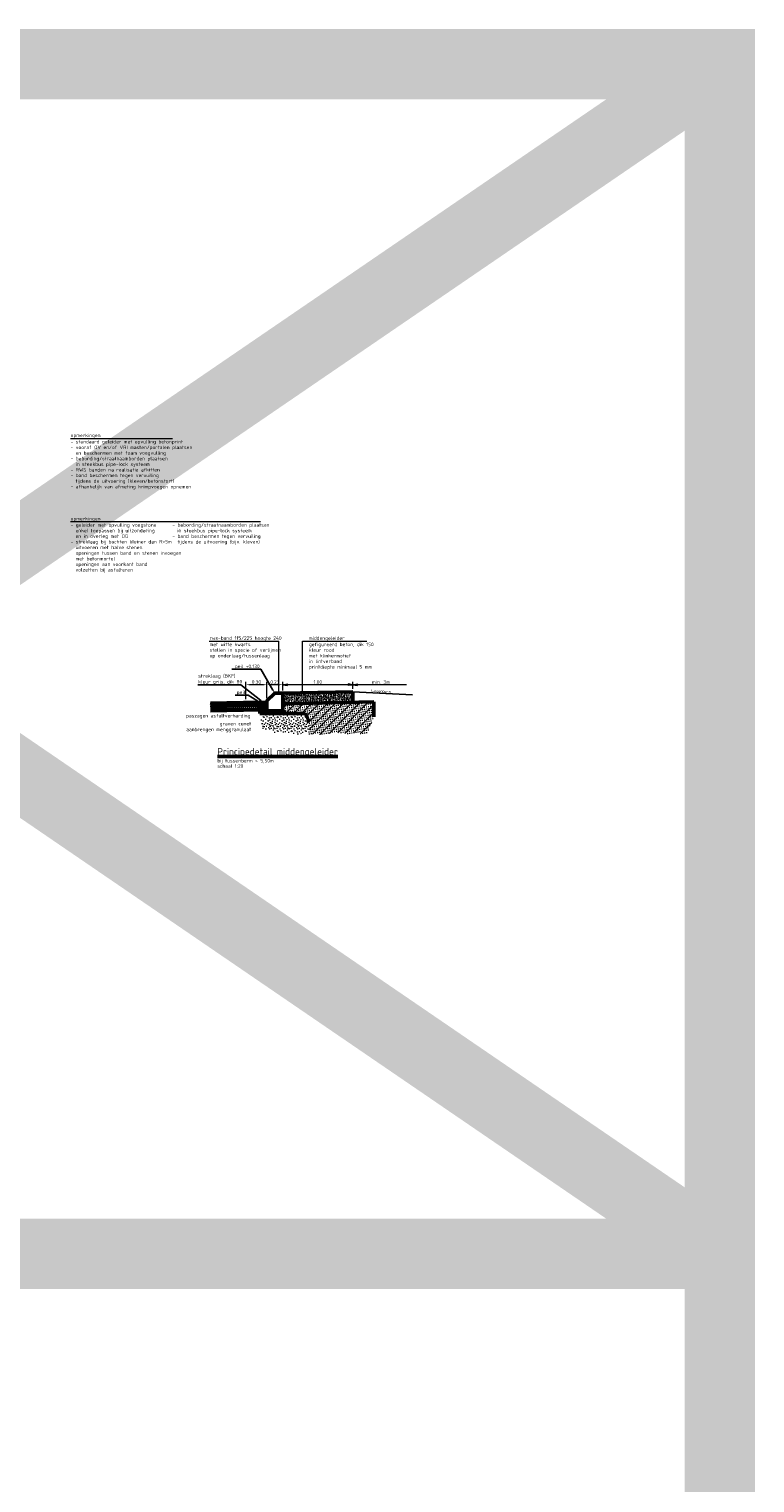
# Model space of a CAD drawing. Header units: metres. Extents: x -699 to 2316, y -1199 to 781.
# Tile 108 of 256: x -237 to -227, y -172 to -151. Entities that reach past the tile are written whole.
import ezdxf
from ezdxf import colors
from ezdxf.entities.mleader import LeaderData, LeaderLine
from ezdxf.enums import TextEntityAlignment as Align
from ezdxf.math import Vec2, Vec3

# ---------------------------------------------------------------- set-up
doc = ezdxf.new("R2010")
doc.units = ezdxf.units.M
doc.header["$PDMODE"] = 1
for name, color, linetype, lineweight in [('B-WE-GW-BERM-GD', 90, 'Continuous', 25), ('dp-nw-arcering', 253, 'Continuous', 18), ('N-WA-VH-VERHARDING_ASFALT-A-20', 252, 'Continuous', 18), ('N-WE-GW-GROND_ZAND_CUNETZAND-A', 7, 'Continuous', 18), ('N-WE-VH-KANTVERHARDING-GD', 210, 'Continuous', 50), ('N-WE-VH-VERHARDING_FUNDERING-A', 252, 'Continuous', 18), ('X-XX-AL-M', 7, 'Continuous', 18), ('X-XX-AL-T18', 10, 'Continuous', 18), ('X-XX-AL-T25', 7, 'Continuous', 25), ('X-XX-AL-T50', 130, 'Continuous', 50)]:
    doc.layers.add(name, color=color, linetype=linetype, lineweight=lineweight)
doc.layers.add('to-xx-view', color=1, linetype='Continuous', lineweight=25, plot=False)
doc.layers.add('X-XX-AL-TEKENBLAD_VIEWPORT-G', color=7, linetype='Continuous', lineweight=18, plot=False)
doc.styles.add('NLCS-ISO', font='NLCS-ISO.ttf')
doc.styles.add('NLCS-ISO Standaard', font='NLCS-ISO.ttf')
doc.styles.add('NLCS-ISO-M20-T25', font='NLCS-ISO.ttf', dxfattribs={"height": 0.05})
doc.dimstyles.new('NLCS-M20-T25-Pijl-A', dxfattribs={"dimtxt": 0.05, "dimasz": 0.0375, "dimexe": 0.04, "dimexo": 0.04, "dimgap": 0.014, "dimtad": 1, "dimlfac": -1, "dimzin": 0, "dimdsep": 46, "dimtxsty": 'NLCS-ISO Standaard', "dimblk": 'Pijl', "dimblk1": 'Pijl', "dimblk2": 'Pijl', "dimcen": 2.5, "dimdle": 2, "dimclrd": 256, "dimclre": 256, "dimclrt": 256, "dimadec": 0, "dimazin": 0, "dimtfac": 1, "dimtofl": 0, "dimtmove": 0, "dimatfit": 3, "dimldrblk": 'Pijl', "dimfxl": 1, "dimtolj": 1, "dimtzin": 0, "dimlwd": 18, "dimlwe": 18, "dimarcsym": 0})
doc.dimstyles.new('NLCS-M20-T25-PIJL_A_L2_H1', dxfattribs={"dimscale": 0.02, "dimtxt": 2.5, "dimasz": 2.5, "dimexe": 2, "dimexo": 2, "dimgap": 0.7, "dimtad": 1, "dimzin": 0, "dimdsep": 46, "dimtxsty": 'NLCS-ISO-M20-T25', "dimcen": 0, "dimdle": 2, "dimclrd": 256, "dimclre": 256, "dimclrt": 256, "dimadec": 1, "dimazin": 0, "dimtfac": 1, "dimtdec": 3, "dimtofl": 0, "dimtmove": 0, "dimatfit": 3, "dimfxl": 2, "dimtfillclr": 256, "dimtolj": 1, "dimtzin": 0, "dimlwd": -1, "dimlwe": -1, "dimarcsym": 0})

# ---------------------------------------------------------------- blocks, each defined once
blk = doc.blocks.new('RTW-L_ARR-v1')
at = {"color": 0, "linetype": 'ByBlock', "lineweight": 18}
blk.add_solid([(-5, 0.8), (-5, -0.8), (0, 0)], dxfattribs=at)
blk = doc.blocks.new('Pijl')
h = blk.add_hatch(color=256)
h.paths.add_polyline_path([(0, 0), (-1.75, 0.35), (-1.75, 0)])
h.paths.add_polyline_path([(-1.75, 0), (-1.75, -0.35), (0, 0)])
for p, q in [((-1.9, 0), (0, 0)), ((0, 0), (-1.75, 0.35)), ((-1.75, 0.35), (-1.75, -0.35)), ((0, 0), (-1.75, -0.35))]:
    blk.add_line(p, q)
blk = doc.blocks.new('*D2102')
at = {"layer": 'Defpoints', "color": 0, "transparency": 16777216}
for p in [(-233.563, -160.468), (-233.563, -160.588), (-232.563, -160.568)]:
    blk.add_point(p, dxfattribs=at)
at = {"layer": 'X-XX-AL-M', "lineweight": 18, "transparency": 16777216}
for p, q in [((-233.563, -160.548), (-233.563, -160.428)), ((-232.563, -160.528), (-232.563, -160.428)), ((-232.6, -160.468), (-233.525, -160.468))]:
    blk.add_line(p, q, dxfattribs=at)
at = {"layer": 'X-XX-AL-M', "lineweight": 18, "transparency": 16777216, "xscale": 0.03750000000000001, "yscale": 0.03750000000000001, "zscale": 0.03750000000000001, "rotation": 180}
blk.add_blockref('Pijl', (-233.563, -160.468), dxfattribs=at)
at = {"layer": 'X-XX-AL-M', "lineweight": 18, "transparency": 16777216, "xscale": 0.03750000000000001, "yscale": 0.03750000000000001, "zscale": 0.03750000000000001}
blk.add_blockref('Pijl', (-232.563, -160.468), dxfattribs=at)
at = {"layer": 'X-XX-AL-M', "transparency": 16777216, "insert": (-233.063, -160.429), "char_height": 0.05, "attachment_point": 5, "style": 'NLCS-ISO Standaard'}
blk.add_mtext('\\A1;1.00', dxfattribs=at)
blk = doc.blocks.new('*D2109')
at = {"layer": 'Defpoints', "color": 0, "transparency": 16777216}
for p in [(-233.788, -160.468), (-233.563, -160.588), (-233.788, -160.698)]:
    blk.add_point(p, dxfattribs=at)
at = {"layer": 'X-XX-AL-M', "transparency": 16777216}
for p, q in [((-233.788, -160.658), (-233.788, -160.428)), ((-233.563, -160.548), (-233.563, -160.428)), ((-233.613, -160.468), (-233.738, -160.468))]:
    blk.add_line(p, q, dxfattribs=at)
for points in [[(-233.738, -160.46), (-233.738, -160.476), (-233.788, -160.468)], [(-233.613, -160.46), (-233.613, -160.476), (-233.563, -160.468)]]:
    blk.add_solid(points, dxfattribs=at)
at = {"layer": 'X-XX-AL-M', "transparency": 16777216, "insert": (-233.675, -160.429), "char_height": 0.05, "attachment_point": 5, "style": 'NLCS-ISO-M20-T25'}
blk.add_mtext('\\A1;0.23', dxfattribs=at)
blk = doc.blocks.new('*D2110')
at = {"layer": 'Defpoints', "color": 0, "transparency": 16777216}
for p in [(-234.088, -160.468), (-234.088, -160.712), (-233.788, -160.698)]:
    blk.add_point(p, dxfattribs=at)
at = {"layer": 'X-XX-AL-M', "transparency": 16777216}
for p, q in [((-234.088, -160.672), (-234.088, -160.428)), ((-233.788, -160.658), (-233.788, -160.428)), ((-233.838, -160.468), (-234.038, -160.468))]:
    blk.add_line(p, q, dxfattribs=at)
for points in [[(-234.038, -160.46), (-234.038, -160.476), (-234.088, -160.468)], [(-233.838, -160.46), (-233.838, -160.476), (-233.788, -160.468)]]:
    blk.add_solid(points, dxfattribs=at)
at = {"layer": 'X-XX-AL-M', "transparency": 16777216, "insert": (-233.938, -160.429), "char_height": 0.05, "attachment_point": 5, "style": 'NLCS-ISO-M20-T25'}
blk.add_mtext('\\A1;0.30', dxfattribs=at)

msp = doc.modelspace()

# ---------------------------------------------------------------- hatches: boundary and pattern name
at = {"layer": 'dp-nw-arcering', "lineweight": 9}
h = msp.add_hatch(dxfattribs=at)
h.set_pattern_fill('MD-BETONDETAIL', color=8, scale=0.0125, angle=360, style=0, pattern_type=2)
h.set_pattern_definition([(50, (-233.562836, -160.73789), (0.0455462, -0.0039848), [0.0047625, -0.0523875]), (355, (-233.562836, -160.73789), (-0.0088107, 0.0477642), [0.00381, -0.04191]), (100.451, (-233.55904, -160.73822), (0.0367356, 0.0437792), [0.0040475, -0.0445225]), (46.184, (-233.562836, -160.72519), (0.0677698, -0.0105106), [0.0071437, -0.0785812]), (96.6356, (-233.55719, -160.726066), (0.059351, 0.0618564), [0.0060713, -0.0667838]), (351.184, (-233.562836, -160.72519), (0.059351, 0.0618563), [0.005715, -0.062865]), (21, (-233.556486, -160.728365), (0.0379037, -0.0255664), [0.0047625, -0.0523875]), (326, (-233.556486, -160.728365), (0.0154505, 0.046047), [0.00381, -0.04191]), (71.4514, (-233.553328, -160.730495), (0.0533541, 0.0204807), [0.0040475, -0.0445225]), (37.5, (-233.562836, -160.73789), (0.00077215, 0.02113876), [0, -0.041402, 0, -0.042545, 0, -0.04206875]), (7.5, (-233.562836, -160.73789), (0.0167049, 0.02504514), [0, -0.024257, 0, -0.0404495, 0, -0.01603375]), (327.5, (-233.576997, -160.73789), (0.03389765, -0.0014322), [0, -0.015875, 0, -0.04953, 0, -0.0657225]), (317.5, (-233.583347, -160.73789), (0.0370323, 0.0063566), [0, -0.0206375, 0, -0.032893, 0, -0.0466725])])
h.paths.add_polyline_path([(-232.5628, -160.5679), (-232.9253, -160.5751), (-233.5628, -160.5879), (-233.5628, -160.7379), (-232.9253, -160.7251), (-232.5628, -160.7179)])
at = {"layer": 'N-WA-VH-VERHARDING_ASFALT-A-20'}
h = msp.add_hatch(dxfattribs=at)
h.set_pattern_fill('VD-SMAB', color=256, scale=0.3, angle=180, style=0, pattern_type=2)
h.set_pattern_definition([(225, (7.560403, 16.961728), (0.0198873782, -0.0198873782), []), (225, (7.540515, 16.961728), (0.0198873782, -0.0198873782), [0, -0.028125])])
h.paths.add_polyline_path([(-234.5947, -160.732), (-234.5947, -160.772), (-233.8878, -160.7579), (-233.8878, -160.7179)])
h = msp.add_hatch(dxfattribs=at)
h.set_pattern_fill('VD-STAB', color=256, scale=0.3, angle=225, style=0, pattern_type=2)
h.set_pattern_definition([(270, (7.560403, 16.961728), (0.028125, -7e-18), []), (270, (7.54634, 16.947666), (0.028125, -7e-18), [0, -0.028125])])
h.paths.add_polyline_path([(-234.5947, -160.772), (-234.5947, -160.842), (-233.8878, -160.8279), (-233.8878, -160.7579)])
at = {"layer": 'N-WE-GW-GROND_ZAND_CUNETZAND-A'}
h = msp.add_hatch(dxfattribs=at)
h.set_pattern_fill('GB-ZANDAANVULLEN', color=256, scale=0.02, style=0, pattern_type=2)
h.set_pattern_definition([(10, (7.560403, 16.961728), (-0.0052094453, 0.0295442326), [0, -0.03]), (45, (7.5604, 16.96173), (-0.056568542, 0.056568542), [])])
h.paths.add_polyline_path([(-232.3119, -161.0451), (-232.2937, -161.0137), (-232.292, -160.9757), (-232.2628, -160.9257), (-232.2628, -160.7119), (-233.5628, -160.7379), (-233.5628, -160.8379), (-233.5231, -160.8777), (-233.3628, -160.8775), (-233.2418, -160.8774), (-233.2011, -160.9589), (-233.1884, -161.184), (-233.0922, -161.164), (-232.9815, -161.1822), (-232.836, -161.1459), (-232.6491, -161.169), (-232.5494, -161.1515), (-232.4434, -161.1664), (-232.3771, -161.1548), (-232.3406, -161.13), (-232.3357, -161.092), (-232.3212, -161.0671)])
at = {"layer": 'N-WE-VH-KANTVERHARDING-GD'}
h = msp.add_hatch(dxfattribs=at)
h.set_pattern_fill('ANSI33', color=256, scale=0.2, angle=45, style=0)
h.set_pattern_definition([(90, (-234.49471, -161.471443), (-0.05, 7e-18), []), (90, (-234.46971, -161.446443), (-0.05, 7e-18), [0.025, -0.0125])])
h.paths.add_polyline_path([(-233.5628, -160.8379), (-233.7878, -160.8379), (-233.7878, -160.8029), (-233.8878, -160.8029), (-233.8878, -160.8279), (-233.8878, -160.878), (-233.7878, -160.8779), (-233.5231, -160.8777)])
at = {"layer": 'N-WE-VH-VERHARDING_FUNDERING-A'}
h = msp.add_hatch(dxfattribs=at)
h.set_pattern_fill('AVH-FUNDERING_GRANULAAT', color=256, scale=0.02, style=0, pattern_type=2)
h.set_pattern_definition([(0, (-233.35025, -160.8983), (0, 0.2), [0, -0.2]), (0, (-233.34825, -160.9683), (0, 0.2), [0, -0.2]), (0, (-233.34225, -160.8603), (0, 0.2), [0, -0.2]), (338.199, (-233.44625, -160.9223), (0.6, -0.2), [0.02154, -1.055492]), (216.87, (-233.42625, -160.9303), (0.6, 0.4), [0.01, -0.99]), (130.6013, (-233.43425, -160.936302), (1.0000001, -1.1999998), [0.018439, -1.82547]), (206.565, (-233.50025, -160.9603), (-0.2, -0.2), [0.00447, -0.44274]), (326.31, (-233.50425, -160.9623), (0.4, -0.2), [0.00721, -0.7139]), (108.435, (-233.49825, -160.9663), (-0.2, 0.4), [0.006325, -0.62613]), (225, (-233.37225, -160.9803), (-4e-17, -0.2), [0.008485, -0.274357]), (0, (-233.37825, -160.9863), (0.2, 0.2), [0.012, -0.188]), (135, (-233.36625, -160.9863), (-0.2, 2e-17), [0.008485, -0.274357]), (251.565, (-233.39625, -160.8523), (0.2, 0.4), [0.006325, -0.62613]), (0, (-233.39825, -160.8583), (0.2, 0.2), [0.01, -0.19]), (143.13, (-233.38825, -160.8583), (-0.6, 0.4), [0.01, -0.99]), (213.69, (-233.50225, -160.8503), (0.4, 0.2), [0.00721, -0.7139]), (341.565, (-233.50825, -160.8543), (-0.4, 0.2), [0.01265, -0.619806]), (126.87, (-233.49625, -160.8583), (0.4, -0.6), [0.01, -0.99]), (0, (-233.44425, -160.8583), (0, 0.2), [0, -0.2]), (0, (-233.49825, -160.9103), (0, 0.2), [0, -0.2]), (0, (-233.44225, -160.9843), (0, 0.2), [0, -0.2]), (0, (-233.38825, -160.9223), (0, 0.2), [0, -0.2]), (0, (-233.44625, -160.8883), (0, 0.2), [0, -0.2]), (0, (-233.49025, -160.8823), (0, 0.2), [0, -0.2]), (0, (-233.47225, -160.8943), (0, 0.2), [0, -0.2]), (0, (-233.48025, -160.9423), (0, 0.2), [0, -0.2]), (0, (-233.52825, -160.9343), (0, 0.2), [0, -0.2]), (0, (-233.52625, -160.8883), (0, 0.2), [0, -0.2]), (0, (-233.53225, -160.8443), (0, 0.2), [0, -0.2]), (0, (-233.47025, -160.8363), (0, 0.2), [0, -0.2]), (0, (-233.42625, -160.8283), (0, 0.2), [0, -0.2]), (0, (-233.35625, -160.8363), (0, 0.2), [0, -0.2]), (0, (-233.40425, -160.8983), (0, 0.2), [0, -0.2]), (0, (-233.42425, -160.8623), (0, 0.2), [0, -0.2]), (0, (-233.40825, -160.9583), (0, 0.2), [0, -0.2]), (0, (-233.46825, -160.9683), (0, 0.2), [0, -0.2]), (0, (-233.40825, -161.0123), (0, 0.2), [0, -0.2]), (0, (-233.47425, -161.0003), (0, 0.2), [0, -0.2]), (0, (-233.53825, -161.0063), (0, 0.2), [0, -0.2]), (0, (-233.51425, -161.0163), (0, 0.2), [0, -0.2]), (0, (-233.51225, -160.9883), (0, 0.2), [0, -0.2]), (0, (-233.37825, -161.0203), (0, 0.2), [0, -0.2]), (0, (-233.35425, -160.9383), (0, 0.2), [0, -0.2]), (0, (-233.36425, -160.8783), (0, 0.2), [0, -0.2]), (0, (-233.45625, -161.0223), (0, 0.2), [0, -0.2])])
h.paths.add_polyline_path([(-233.3557, -161.1752), (-233.2053, -161.1555), (-233.1955, -161.1064), (-233.1927, -161.0502), (-233.2025, -161.001), (-233.2011, -160.9589), (-233.2418, -160.8774), (-233.7878, -160.8779), (-233.8878, -160.8811), (-233.8713, -160.9427), (-233.8713, -161.0107), (-233.853, -161.0499), (-233.8657, -161.0895), (-233.6816, -161.1429), (-233.5369, -161.1443)])

# ---------------------------------------------------------------- linework, layer by layer
at = {"layer": 'B-WE-GW-BERM-GD'}
msp.add_line((-231.7139, -160.6103), (-232.5628, -160.5679), dxfattribs=at)
at = {"layer": 'N-WE-VH-KANTVERHARDING-GD'}
for p, q in [((-233.5628, -160.5879), (-232.5628, -160.5679)), ((-232.5628, -160.7179), (-232.5628, -160.5679)), ((-233.8878, -160.7179), (-234.5947, -160.732)), ((-234.5947, -160.772), (-233.8878, -160.7579)), ((-234.5947, -160.842), (-233.8878, -160.8279)), ((-233.7878, -160.7229), (-233.8878, -160.8029)), ((-233.8878, -160.7229), (-233.7878, -160.8029)), ((-233.8878, -160.8279), (-233.8878, -160.878)), ((-233.7878, -160.6979), (-233.7878, -160.8379)), ((-233.7878, -160.6979), (-233.7878, -160.8379)), ((-233.5628, -160.7379), (-232.2628, -160.7119)), ((-233.5628, -160.8379), (-233.5231, -160.8777)), ((-232.2628, -160.7119), (-232.2628, -160.9257)), ((-233.8878, -160.878), (-233.2418, -160.8774)), ((-233.2418, -160.8774), (-233.2011, -160.9589)), ((-233.2011, -160.9589), (-233.2025, -161.001))]:
    msp.add_line(p, q, dxfattribs=at)
for points in [[(-233.5628, -160.8379), (-233.7878, -160.8379), (-233.7878, -160.6979), (-233.6778, -160.5879), (-233.5628, -160.5879)], [(-233.8878, -160.8029), (-233.7878, -160.8029), (-233.7878, -160.7229), (-233.8878, -160.7229)]]:
    msp.add_lwpolyline(points, close=True, dxfattribs=at)
at = {"layer": 'N-WE-VH-KANTVERHARDING-GD', "const_width": 0.0101, "flags": 128}
for points in [[(-233.4517, -160.5857), (-233.4517, -160.6059)], [(-233.3406, -160.5834), (-233.3406, -160.6037)], [(-233.2295, -160.5812), (-233.2295, -160.6014)], [(-233.1184, -160.579), (-233.1184, -160.5992)], [(-233.0073, -160.5768), (-233.0073, -160.597)], [(-232.8962, -160.5746), (-232.8962, -160.5948)], [(-232.7851, -160.5723), (-232.7851, -160.5925)], [(-232.6739, -160.5701), (-232.6739, -160.5903)]]:
    msp.add_lwpolyline(points, dxfattribs=at)
at = {"layer": 'N-WE-VH-KANTVERHARDING-GD'}
for points in [[(-234.5947, -160.772), (-233.8878, -160.7579), (-233.8878, -160.7179), (-234.5947, -160.732)], [(-234.5947, -160.842), (-233.8878, -160.8279), (-233.8878, -160.7579), (-234.5947, -160.772)]]:
    msp.add_lwpolyline(points, dxfattribs=at)
at = {"layer": 'N-WE-VH-KANTVERHARDING-GD', "const_width": 0.01}
msp.add_lwpolyline([(-234.0878, -160.7119), (-234.1878, -160.7139)], dxfattribs=at)
at = {"layer": 'to-xx-view', "const_width": 1}
msp.add_lwpolyline([(-252.1361, -151.6203), (-227.3321, -151.6203), (-227.3321, -168.582), (-252.1361, -168.582)], close=True, dxfattribs=at)
for points in [[(-227.3321, -151.6203), (-252.1361, -168.582)], [(-252.1361, -151.6203), (-227.3321, -168.582)]]:
    msp.add_lwpolyline(points, dxfattribs=at)
at = {"layer": 'X-XX-AL-M'}
msp.add_line((-233.6203, -160.5979), (-233.6203, -159.8456), dxfattribs=at)
at = {"layer": 'X-XX-AL-M', "lineweight": 18}
for p, q in [((-232.5628, -160.5279), (-232.5628, -160.4279)), ((-231.8002, -160.4679), (-232.5253, -160.4679))]:
    msp.add_line(p, q, dxfattribs=at)
at = {"layer": 'X-XX-AL-M'}
for points in [[(-236.5871, -156.9554), (-235.1351, -156.9554)], [(-236.5871, -158.1419), (-233.8811, -158.1419)], [(-234.6115, -159.8456), (-233.6203, -159.8456)], [(-233.2827, -160.6004), (-233.2827, -159.8456), (-232.3649, -159.8456)]]:
    msp.add_lwpolyline(points, dxfattribs=at)
at = {"layer": 'X-XX-AL-TEKENBLAD_VIEWPORT-G', "color": 3, "const_width": 1}
msp.add_lwpolyline([(-252.1361, -168.582), (-227.3321, -168.582), (-227.3321, -185.5438), (-252.1361, -185.5438)], close=True, dxfattribs=at)

# ---------------------------------------------------------------- block references
at = {"layer": 'X-XX-AL-M', "xscale": 0.01000000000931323, "yscale": 0.01000000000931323, "zscale": 0.01000000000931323, "rotation": 269.9999998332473}
for p in [(-233.6203, -160.6079), (-233.6203, -160.6079), (-233.2827, -160.6004)]:
    msp.add_blockref('RTW-L_ARR-v1', p, dxfattribs=at)
at = {"layer": 'X-XX-AL-M', "lineweight": 18, "xscale": 0.03750000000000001, "yscale": 0.03750000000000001, "zscale": 0.03750000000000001, "rotation": 180}
msp.add_blockref('Pijl', (-232.5628, -160.4679), dxfattribs=at)

# ---------------------------------------------------------------- texts
at = {"layer": 'X-XX-AL-M', "style": 'NLCS-ISO Standaard'}
for s, p in [('opmerkingen', (-236.5871, -156.938)), ('- standaard geleider met opvulling betonprint', (-236.5871, -157.028)), ('- vooraf OV en/of VRI masten/portalen plaatsen', (-236.5871, -157.108)), ('- bebording/straatnaamborden plaatsen', (-236.5871, -157.268)), ('  en beschermen met foam voegvulling', (-236.5871, -157.188)), ('  in steekbus pipe-lock systeem', (-236.5871, -157.348)), ('- RWS banden na realisatie afkitten', (-236.5871, -157.428)), ('- band beschermen tegen vervuiling', (-236.5871, -157.508)), ('- afhankelijk van afmeting krimpvoegen opnemen', (-236.5871, -157.668)), ('  tijdens de uitvoering (kleven/betonstort)', (-236.5871, -157.588)), ('opmerkingen', (-236.5871, -158.1245)), ('- geleider met opvulling voegstone', (-236.5871, -158.2145)), ('  enkel toepassen bij uitzondering', (-236.5871, -158.2945)), ('  en in overleg met OG', (-236.5871, -158.3745)), ('- bebording/straatnaamborden plaatsen', (-235.1362, -158.2145)), ('- band beschermen tegen vervuiling', (-235.1362, -158.3745)), ('  in steekbus pipe-lock systeem', (-235.1362, -158.2945)), ('- streklaag bij bochten kleiner dan R=5m', (-236.5871, -158.4545)), ('  openingen tussen band en stenen invoegen', (-236.5871, -158.6145)), ('  uitvoeren met halve stenen.', (-236.5871, -158.5345)), ('  tijdens de uitvoering (bijv. kleven)', (-235.1362, -158.4545)), ('  openingen aan voorkant band', (-236.5871, -158.7745)), ('  met betonmortel', (-236.5871, -158.6945)), ('  volzetten bij asfalteren', (-236.5871, -158.8545)), ('rws-band 115/225 hoogte 240', (-234.6059, -159.8281)), ('middengeleider', (-233.1903, -159.8281)), ('stellen in specie of verlijmen ', (-234.6059, -159.9981)), ('met witte kwarts', (-234.6059, -159.9181)), ('gefigureerd beton, dik 150', (-233.1903, -159.9181)), ('kleur rood', (-233.1903, -159.9981)), ('op onderlaag/tussenlaag', (-234.6059, -160.0781)), ('in lintverband', (-233.1903, -160.1581)), ('met klinkermotief', (-233.1903, -160.0781)), ('printdiepte minimaal 5 mm ', (-233.1903, -160.2381))]:
    msp.add_text(s, height=0.05, dxfattribs=at).set_placement(p)
at = {"layer": 'X-XX-AL-M', "char_height": 0.05, "style": 'NLCS-ISO Standaard'}
for s, insert, attachment_point in [('\\A1;min. 3m', (-232.1628, -160.4289), 5), ('graven cunet\\Paanbrengen menggranulaat', (-234.0128, -161.1453), 9), ('paszagen asfaltverharding', (-234.024, -160.9497), 9)]:
    msp.add_mtext(s, dxfattribs=dict(at, insert=insert, attachment_point=attachment_point))
at = {"layer": 'X-XX-AL-T18', "style": 'NLCS-ISO Standaard'}
msp.add_text('tussenberm', height=0.036, rotation=357.13759, dxfattribs=at).set_placement((-232.1633, -160.5879), align=Align.BOTTOM_CENTER)
at = {"layer": 'X-XX-AL-T25', "style": 'NLCS-ISO'}
for s, p in [('schaal 1:20', (-234.4947, -161.6514)), ('bij tussenberm > 5,50m', (-234.4947, -161.5764))]:
    msp.add_text(s, height=0.05, dxfattribs=at).set_placement(p)
at = {"layer": 'X-XX-AL-T50', "style": 'NLCS-ISO'}
msp.add_text('%%UPrincipedetail middengeleider', height=0.1, dxfattribs=at).set_placement((-234.4947, -161.4714))

# ---------------------------------------------------------------- dimensions: what is measured, and where the dimension line sits
at = {"layer": 'X-XX-AL-M'}
dim = msp.add_linear_dim(base=(-234.0878, -160.4679), p1=(-233.7878, -160.6979), p2=(-234.0878, -160.7119), dimstyle='NLCS-M20-T25-PIJL_A_L2_H1', override={"dimtmove": 1}, dxfattribs=at)
dim.commit()
dim.dimension.update_dxf_attribs({"geometry": '*D2110', "text_midpoint": (-233.9378, -160.4289)})
for base, p1, p2, dimstyle, picture, middle in [((-233.7878362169, -160.4678896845), (-233.5628362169, -160.5878896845), (-233.7878362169, -160.6978896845), 'NLCS-M20-T25-PIJL_A_L2_H1', '*D2109', (-233.6753362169, -160.4288896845)), ((-233.5628, -160.4679), (-232.5628, -160.5679), (-233.5628, -160.5879), 'NLCS-M20-T25-Pijl-A', '*D2102', (-233.0628, -160.4289))]:
    dim = msp.add_linear_dim(base=base, p1=p1, p2=p2, dimstyle=dimstyle, dxfattribs=at)
    dim.commit()
    dim.dimension.update_dxf_attribs({"geometry": picture, "text_midpoint": middle})

# ---------------------------------------------------------------- leaders
at = {"layer": 'X-XX-AL-T25'}
ml = msp.add_multileader_mtext('Standard', dxfattribs=at)
ml.set_content('peil +0.130', color=256, style='NLCS-ISO-M20-T25')
ml.set_leader_properties(color=256, linetype='ByLayer', lineweight=-1)
ml.build(insert=Vec2(0, 0))
ml.multileader.update_dxf_attribs({"text_left_attachment_type": 5, "text_right_attachment_type": 5, "dogleg_length": 0.05, "arrow_head_size": 0.05})
ctx = ml.context
ctx.base_point, ctx.char_height, ctx.arrow_head_size, ctx.landing_gap_size, ctx.plane_origin = Vec3(-234.2644, -160.2458), 0.05, 0.05, 0.018, Vec3(0.3835, 17.2449)
ctx.left_attachment, ctx.right_attachment = 5, 5
notes = []
notes.append((ctx, [(0, (1, 1, 0), (-233.8734, -160.2458), (-1, 0), 0.05, [(0, [(-233.6778, -160.5879)], 0, [])])]))
ctx.mtext.insert, ctx.mtext.flow_direction = Vec3(-234.2464, -160.1808), 5
ml = msp.add_multileader_mtext('Standard', dxfattribs=at)
ml.set_content('streklaag (BKF)\\Pkleur grijs, dik 80', color=256, style='NLCS-ISO-M20-T25')
ml.set_leader_properties(color=256, linetype='ByLayer', lineweight=-1)
ml.build(insert=Vec2(0, 0))
ml.multileader.update_dxf_attribs({"text_left_attachment_type": 5, "text_right_attachment_type": 5, "dogleg_length": 0.05, "arrow_head_size": 0.05})
ctx = ml.context
ctx.base_point, ctx.char_height, ctx.arrow_head_size, ctx.landing_gap_size, ctx.plane_origin = Vec3(-234.7864, -160.4703), 0.05, 0.05, 0.018, Vec3(-0.4231, 17.0814)
ctx.left_attachment, ctx.right_attachment = 5, 5
notes.append((ctx, [(0, (1, 1, 0), (-234.1629, -160.4703), (-1, 0), 0.05, [(0, [(-233.8378, -160.7229)], 0, [])])]))
ctx.mtext.insert, ctx.mtext.flow_direction = Vec3(-234.7684, -160.317), 5
ml = msp.add_multileader_mtext('Standard', dxfattribs=at)
ml.set_content('peil', color=256, style='NLCS-ISO-M20-T25')
ml.set_leader_properties(color=256, linetype='ByLayer', lineweight=-1)
ml.build(insert=Vec2(0, 0))
ml.multileader.update_dxf_attribs({"text_left_attachment_type": 5, "text_right_attachment_type": 5, "dogleg_length": 0.05, "arrow_head_size": 0.05})
ctx = ml.context
ctx.base_point, ctx.char_height, ctx.arrow_head_size, ctx.landing_gap_size, ctx.plane_origin = Vec3(-234.2373, -160.6146), 0.05, 0.05, 0.018, Vec3(0, 16.9617)
ctx.left_attachment, ctx.right_attachment = 5, 5
notes.append((ctx, [(0, (1, 1, 0), (-234.0563, -160.6146), (-1, 0), 0.05, [(0, [(-233.8878, -160.7179)], 0, [])])]))
ctx.mtext.insert, ctx.mtext.flow_direction = Vec3(-234.2193, -160.5496), 5
for ctx, leaders in notes:
    for number, flags, end, landing, length, lines in leaders:
        leader = LeaderData()
        leader.index, (leader.has_last_leader_line, leader.has_dogleg_vector, leader.attachment_direction) = number, flags
        leader.last_leader_point, leader.dogleg_vector, leader.dogleg_length = Vec3(end), Vec3(landing), length
        for number, points, colour, breaks in lines:
            line = LeaderLine()
            line.index, line.vertices, line.color, line.breaks = number, Vec3.list(points), colors.encode_raw_color(colour), breaks
            leader.lines.append(line)
        ctx.leaders.append(leader)

doc.saveas('drawing.dxf')
